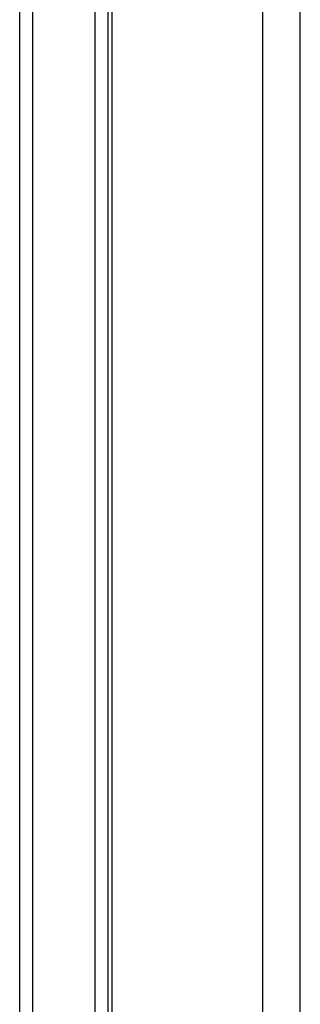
# Model space of a CAD drawing. Header units: inches. Extents: x 4 to 134, y 7 to 73.
# Tile 75 of 104: x 32.51 to 33.7, y 42.35 to 46.53. Entities that reach past the tile are written whole.
import ezdxf

# ---------------------------------------------------------------- set-up
doc = ezdxf.new("R2010")
doc.units = ezdxf.units.IN
doc.header["$MEASUREMENT"] = 0
doc.layers.add('Visible Edges(ANSI)', color=7, linetype='Continuous', lineweight=25)
doc.layers.add('Visible Tangent Edges(ANSI)', color=7, linetype='Continuous', lineweight=25)

msp = doc.modelspace()

# ---------------------------------------------------------------- linework, layer by layer
at = {"layer": 'Visible Edges(ANSI)'}
for p, q in [((32.8994, 15.9314), (32.8994, 51.4124)), ((33.6994, 15.9314), (33.6994, 51.4124)), ((32.5064, 20.4025), (32.5064, 46.9414)), ((32.8814, 46.6117), (32.8814, 20.7322))]:
    msp.add_line(p, q, dxfattribs=at)
at = {"layer": 'Visible Tangent Edges(ANSI)'}
for p, q in [((33.5384, 51.4124), (33.5384, 15.9314)), ((32.5603, 46.9405), (32.5603, 20.4034)), ((32.8276, 20.4043), (32.8276, 46.9396))]:
    msp.add_line(p, q, dxfattribs=at)

doc.saveas('drawing.dxf')
